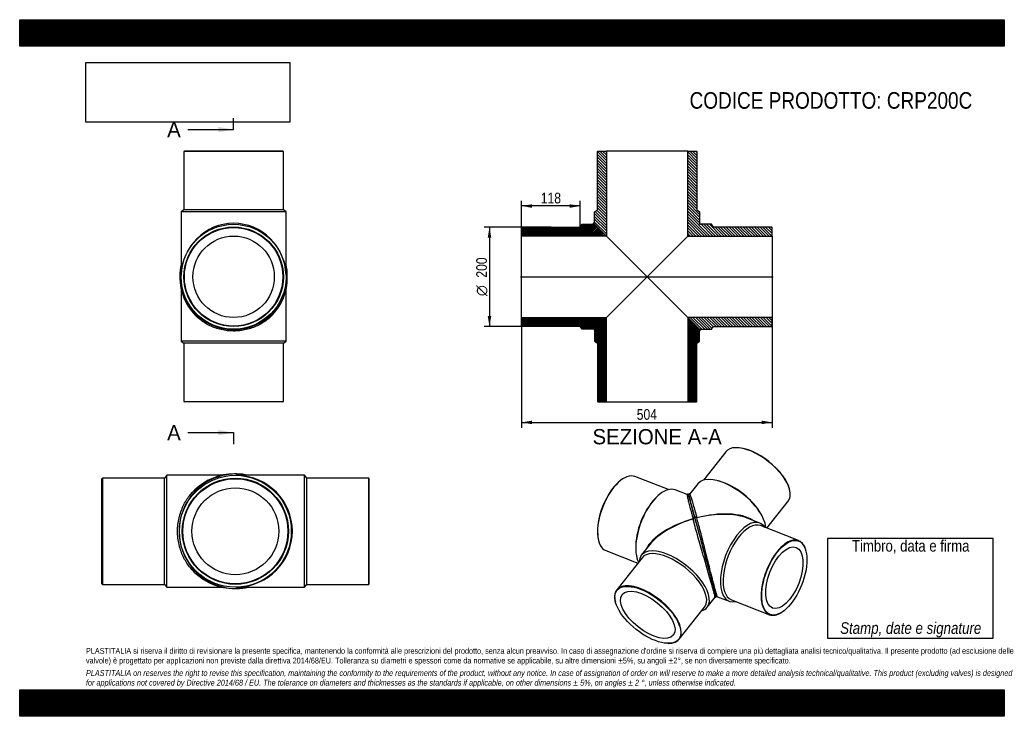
# Model space of a CAD drawing. Header units: millimetres. Extents: x 0 to 1980, y 0 to 1400.
import ezdxf
from ezdxf.enums import TextEntityAlignment as Align
from ezdxf.lldxf.tags import DXFTag

# ---------------------------------------------------------------- set-up
doc = ezdxf.new("R2010")
doc.units = ezdxf.units.MM
doc.header["$LTSCALE"] = 6.666667
for name, color, linetype in [('CRP200C', 7, 'Continuous'), ('CRP200C_MIR', 7, 'Continuous'), ('Default', 7, 'Continuous'), ('DV4_Default', 7, 'Continuous')]:
    doc.layers.add(name, color=color, linetype=linetype)
doc.styles.add('SEACAD_Arial_Narrow', font='ARIALN.TTF')
doc.styles.add('SEACAD_Solid_Edge_ANSI', font='seans.ttf')
doc.styles.add('SEACAD_Solid_Edge_ANSI1_Symbols', font='semeca1.ttf')
tags = doc.linetypes.add('CENTER2', pattern=[28.575, 19.05, -3.175, 3.175, -3.175]).pattern_tags.tags
tags[10:11] = [DXFTag(74, 4), DXFTag(75, 0), DXFTag(340, '0'), DXFTag(46, 0.0), DXFTag(50, 0.0), DXFTag(44, 0.0), DXFTag(45, 0.0)]
tags[8:9] = [DXFTag(74, 4), DXFTag(75, 0), DXFTag(340, '0'), DXFTag(46, 0.0), DXFTag(50, 0.0), DXFTag(44, 0.0), DXFTag(45, 0.0)]
tags[6:7] = [DXFTag(74, 4), DXFTag(75, 0), DXFTag(340, '0'), DXFTag(46, 0.0), DXFTag(50, 0.0), DXFTag(44, 0.0), DXFTag(45, 0.0)]
tags[4:5] = [DXFTag(74, 4), DXFTag(75, 0), DXFTag(340, '0'), DXFTag(46, 0.0), DXFTag(50, 0.0), DXFTag(44, 0.0), DXFTag(45, 0.0)]
doc.dimstyles.new('Plastitalia', dxfattribs={"dimtxt": 21.333333, "dimasz": 21.333333, "dimexe": 10.666667, "dimexo": 0, "dimgap": 5.333333, "dimtad": 1, "dimdec": 0, "dimtxsty": 'SEACAD_Arial_Narrow', "dimblk1": '_SE_FILLED', "dimblk2": '_SE_FILLED', "dimsah": 1, "dimcen": 10.666667, "dimadec": 0, "dimazin": 0, "dimtfac": 0.7, "dimtdec": 1, "dimtmove": 0, "dimatfit": 3, "dimfxl": 1, "dimtolj": 1, "dimarcsym": 0})
picture_1 = doc.add_image_def('image1.jpg', size_in_pixel=(4302, 1260))

# ---------------------------------------------------------------- blocks, each defined once
blk = doc.blocks.new('SE')
at = {"layer": 'CRP200C', "color": 7, "linetype": 'Continuous'}
for p, q in [((324.7, 858.5), (324.7, 753.8)), ((535.7, 753.8), (535.7, 858.5)), ((535.7, 753.8), (324.7, 753.8)), ((324.7, 753.8), (330.2, 749.8)), ((530.2, 749.8), (535.7, 753.8)), ((530.2, 749.8), (330.2, 749.8)), ((330.2, 749.8), (330.2, 632.8)), ((530.2, 632.8), (530.2, 749.8)), ((330.2, 632.8), (530.2, 632.8)), ((330.2, 632.8), (331.2, 631.8)), ((529.2, 631.8), (331.2, 631.8)), ((529.2, 631.8), (530.2, 632.8))]:
    blk.add_line(p, q, dxfattribs=at)
for centre, start, end in [((430.2, 882.2), 178.1126, 180.3391), ((430.2, 881.5), 180.0017, 223.6861), ((430.2, 881.5), 316.3431, 359.9961), ((430.2, 882.2), 359.6609, 1.9975)]:
    blk.add_arc(centre, 108, start, end, dxfattribs=at)
for centre, major_axis, start_param, end_param in [((324.7, 881.5), (2.5, 0), 2.997935, 3.142596), ((535.7, 881.5), (-2.5, 0), 3.140589, 3.309292)]:
    blk.add_ellipse(centre, major_axis=major_axis, ratio=0.707107, start_param=start_param, end_param=end_param, dxfattribs=at)
blk.add_open_spline([(535.6, 889.5), (535.7, 887.4), (535.7, 885.4), (535.7, 883.3)], degree=3, dxfattribs=at)
blk.add_open_spline([(508.3, 806.9), (504.9, 803.3), (501.2, 799.9), (491.4, 792.3), (485.1, 788.4), (474.6, 783.4), (470.9, 781.8), (463.3, 779.2), (459.4, 778), (451.3, 776.2), (447.2, 775.5), (438.8, 774.5), (434.5, 774.3), (421.7, 774.3), (413.2, 775.2), (397, 779), (389.4, 781.7), (375.4, 788.4), (369, 792.4), (359.3, 799.9), (355.6, 803.3), (352.2, 806.9)], degree=3, knots=[0.2671257, 0.2671257, 0.2671257, 0.2671257, 0.3125, 0.3125, 0.375, 0.375, 0.40625, 0.40625, 0.4375, 0.4375, 0.46875, 0.46875, 0.5, 0.5, 0.5625, 0.5625, 0.625, 0.625, 0.6875, 0.6875, 0.7325434, 0.7325434, 0.7325434, 0.7325434], dxfattribs=at)
at = {"layer": 'CRP200C_MIR', "color": 7, "linetype": 'Continuous'}
for p, q in [((331.2, 1135.8), (330.2, 1134.8)), ((530.2, 1134.8), (330.2, 1134.8)), ((330.2, 1134.8), (330.2, 1017.8)), ((529.2, 1135.8), (331.2, 1135.8)), ((530.2, 1134.8), (529.2, 1135.8)), ((530.2, 1017.8), (530.2, 1134.8)), ((330.2, 1017.8), (324.7, 1013.8)), ((535.7, 1013.8), (324.7, 1013.8)), ((324.7, 1013.8), (324.7, 890.4)), ((530.2, 1017.8), (330.2, 1017.8)), ((535.7, 1013.8), (530.2, 1017.8)), ((535.7, 890.4), (535.7, 1013.8)), ((324.8, 886.8), (324.8, 886.9)), ((324.8, 886.8), (324.8, 886.8)), ((535.7, 886.9), (535.7, 886.8)), ((535.7, 886.8), (535.7, 886.8))]:
    blk.add_line(p, q, dxfattribs=at)
for radius in [105.5, 100, 99, 81.8]:
    blk.add_circle((430.2, 883.3), radius, dxfattribs=at)
for centre, radius, start, end in [((431, 885.1), 108.8, 167.7204, 180.0148), ((429.4, 885.1), 108.8, 359.9856, 12.278), ((430.2, 885.1), 108, 179.9996, 0.0004)]:
    blk.add_arc(centre, radius, start, end, dxfattribs=at)
for centre, major_axis, ratio, start_param, end_param in [((430.2, 883.3), (0, -107.5), 0.981395, 1.603995, 4.67919), ((324.7, 885.1), (2.5, 0), 0.707107, 1.54732, 3.140591), ((535.7, 885.1), (-2.5, 0), 0.707107, 3.142594, 4.735865)]:
    blk.add_ellipse(centre, major_axis=major_axis, ratio=ratio, start_param=start_param, end_param=end_param, dxfattribs=at)
for points in [[(324.7, 890.4), (324.7, 889.2), (324.8, 888), (324.8, 886.9)], [(535.7, 886.9), (535.7, 888), (535.7, 889.2), (535.7, 890.4)]]:
    blk.add_open_spline(points, degree=3, dxfattribs=at)
blk = doc.blocks.new('SE1')
at = {"layer": 'CRP200C', "color": 7, "linetype": 'Continuous'}
for p, q in [((166.5, 478.6), (165.5, 477.5)), ((165.5, 266.3), (165.5, 477.5)), ((166.5, 478.6), (166.5, 265.2)), ((291.3, 478.6), (166.5, 478.6)), ((295.6, 484.4), (291.3, 478.6)), ((291.3, 265.2), (291.3, 478.6)), ((295.6, 259.4), (295.6, 484.4)), ((407.3, 484.4), (295.6, 484.4)), ((165.5, 266.3), (166.5, 265.2)), ((166.5, 265.2), (291.3, 265.2)), ((291.3, 265.2), (295.6, 259.4)), ((295.6, 259.4), (407.3, 259.4))]:
    blk.add_line(p, q, dxfattribs=at)
for centre, start, end in [((431.9, 371.9), 90.0017, 133.6861), ((432.5, 371.9), 88.1126, 90.3391), ((431.9, 371.9), 226.3431, 269.9961), ((432.5, 371.9), 269.6609, 271.9975)]:
    blk.add_arc(centre, 115.2, start, end, dxfattribs=at)
for centre, major_axis, start_param, end_param in [((431.9, 484.4), (0, -2.67), 2.997935, 3.142596), ((431.9, 259.4), (0, 2.67), 3.140589, 3.309292)]:
    blk.add_ellipse(centre, major_axis=major_axis, ratio=0.707107, start_param=start_param, end_param=end_param, dxfattribs=at)
blk.add_open_spline([(352.3, 288.6), (348.5, 292.3), (344.8, 296.2), (336.7, 306.7), (332.5, 313.4), (327.1, 324.6), (325.5, 328.5), (322.7, 336.6), (321.5, 340.8), (319.5, 349.4), (318.7, 353.8), (317.7, 362.8), (317.4, 367.3), (317.4, 381), (318.5, 390.1), (322.5, 407.3), (325.4, 415.5), (332.5, 430.4), (336.8, 437.2), (344.8, 447.6), (348.4, 451.5), (352.2, 455.1)], degree=3, knots=[0.2671257, 0.2671257, 0.2671257, 0.2671257, 0.3125, 0.3125, 0.375, 0.375, 0.40625, 0.40625, 0.4375, 0.4375, 0.46875, 0.46875, 0.5, 0.5, 0.5625, 0.5625, 0.625, 0.625, 0.6875, 0.6875, 0.7325434, 0.7325434, 0.7325434, 0.7325434], dxfattribs=at)
blk.add_open_spline([(440.4, 259.6), (438.2, 259.4), (436, 259.4), (433.7, 259.4)], degree=3, dxfattribs=at)
at = {"layer": 'CRP200C_MIR', "color": 7, "linetype": 'Continuous'}
for p, q in [((437.5, 484.4), (437.5, 484.4)), ((437.5, 484.4), (437.6, 484.4)), ((572.9, 484.4), (441.3, 484.4)), ((572.9, 259.4), (572.9, 484.4)), ((577.2, 478.6), (572.9, 484.4)), ((577.2, 265.2), (577.2, 478.6)), ((702, 478.6), (577.2, 478.6)), ((702, 265.2), (702, 478.6)), ((703.1, 477.5), (702, 478.6)), ((703.1, 266.3), (703.1, 477.5)), ((437.5, 259.4), (437.5, 259.4)), ((437.6, 259.4), (437.5, 259.4)), ((441.3, 259.4), (572.9, 259.4)), ((572.9, 259.4), (577.2, 265.2)), ((577.2, 265.2), (702, 265.2)), ((702, 265.2), (703.1, 266.3))]:
    blk.add_line(p, q, dxfattribs=at)
for radius in [112.5, 106.7, 105.6, 87.3]:
    blk.add_circle((433.7, 371.9), radius, dxfattribs=at)
for centre, radius, start, end in [((435.6, 371.9), 115.2, 89.9996, 270.0004), ((435.7, 371), 116.1, 77.7204, 90.0148), ((435.7, 372.8), 116.1, 269.9856, 282.278)]:
    blk.add_arc(centre, radius, start, end, dxfattribs=at)
for centre, major_axis, ratio, start_param, end_param in [((435.6, 484.4), (0, -2.67), 0.707107, 1.54732, 3.140591), ((433.7, 371.9), (-114.7, 0), 0.981395, 1.603995, 4.67919), ((435.6, 259.4), (0, 2.67), 0.707107, 3.142594, 4.735865)]:
    blk.add_ellipse(centre, major_axis=major_axis, ratio=ratio, start_param=start_param, end_param=end_param, dxfattribs=at)
for points in [[(441.3, 484.4), (440, 484.4), (438.8, 484.4), (437.6, 484.4)], [(437.6, 259.4), (438.8, 259.4), (440, 259.4), (441.3, 259.4)]]:
    blk.add_open_spline(points, degree=3, dxfattribs=at)
blk = doc.blocks.new('SE2')
at = {"layer": 'CRP200C', "color": 7, "linetype": 'Continuous'}
for p, q in [((1213.3, 477.6), (1212.6, 477.1)), ((1304.5, 455.6), (1237.2, 481.9)), ((1280, 439.8), (1277.8, 437.5)), ((1342, 445.7), (1318.1, 455)), ((1352.7, 401.7), (1354, 396.9)), ((1354, 396.5), (1354, 396.5)), ((1164.1, 353.1), (1164.3, 352.3)), ((1238.8, 338), (1238.9, 334.8)), ((1267.1, 345.2), (1250, 323.7)), ((1178.9, 332.9), (1243.1, 307.8)), ((1251.7, 318.7), (1200.6, 254)), ((1382.5, 219), (1398.3, 239.1)), ((1197.9, 230.2), (1198.1, 229.4)), ((1326.2, 154.9), (1377.3, 219.6)), ((1302.9, 146.7), (1303.7, 146.6))]:
    blk.add_line(p, q, dxfattribs=at)
for centre, radius, start, end in [((2221.1, 672.7), 905.1, 194.5841, 195.0836), ((19094.2, 5192.2), 18373.1, 194.99902, 195.12581), ((33868, 9154.5), 33668.9, 195.07481, 195.34697), ((25191.3, 6766.7), 24669.6, 195.18682, 195.31189)]:
    blk.add_arc(centre, radius, start, end, dxfattribs=at)
for centre, major_axis, ratio, start_param, end_param in [((1208, 407.4), (-29.2, -74.5), 0.47604, 3.141593, 6.283185), ((1207.4, 407.7), (28.9, 73.8), 0.47604, 0.571993, 2.569599), ((1287.3, 376.4), (-30.8, -78.6), 0.47604, 3.141593, 5.887074), ((1284.7, 377.4), (-29.2, -74.5), 0.47604, 3.981079, 5.443699), ((1372.8, 343), (21.3, -78.6), 0.001558, 2.346514, 3.140438), ((1372.8, 343), (116.6, 30.5), 0.470342, 1.609335, 2.747532), ((1372.8, 343), (116, 32.6), 0.470351, 1.600931, 2.347562), ((1355.9, 397.1), (1.93, 0.52), 0.671516, 0.002302, 3.167372), ((1372.8, 343), (21.3, -78.6), 0.001558, 3.694648, 3.937772), ((1372.8, 343), (116, 32.6), 0.470351, -3.935623, -3.715699), ((1316.3, 271.3), (66.2, -52.3), 0.473626, 0, 3.465914), ((1314.5, 269.1), (62.8, -49.6), 0.473626, 0, 3.141593), ((1263.4, 204.4), (-62.8, 49.6), 0.473626, 2.573805, 6.283185), ((1263.4, 204.4), (-62.8, 49.6), 0.473626, 0, 0.567788), ((1316.3, 271.3), (66.2, -52.3), 0.473626, 5.958864, 6.283185)]:
    blk.add_ellipse(centre, major_axis=major_axis, ratio=ratio, start_param=start_param, end_param=end_param, dxfattribs=at)
for major_axis in [(62.2, -49.1), (51.4, -40.6)]:
    blk.add_ellipse((1263, 203.9), major_axis=major_axis, ratio=0.473626, dxfattribs=at)
for points, degree, knots in [([(1344.8, 445.5), (1344.5, 445.7), (1344.2, 446), (1343.5, 446.2), (1343.1, 446.2), (1342.8, 446.1), (1342.8, 446.1), (1342.7, 446.1), (1342.5, 446), (1342.2, 445.9), (1342, 445.7), (1341.9, 445.6), (1341.9, 445.6)], 3, [0, 0, 0, 0, 0.18327, 0.312613, 0.451867, 0.468294, 0.479137, 0.4974, 0.537962, 0.587771, 0.811034, 1, 1, 1, 1]), ([(1341.9, 445.6), (1341.9, 445.5), (1341.9, 445.3), (1342.1, 444.3), (1342.4, 442.8), (1343.2, 438.8), (1343.8, 436.2), (1345.2, 430.3), (1346.1, 426.8), (1348, 419.3), (1349.1, 415.2), (1351, 407.8), (1351.8, 404.7), (1352.7, 401.5)], 3, [0.6648372, 0.6648372, 0.6648372, 0.6648372, 0.6875, 0.6875, 0.75, 0.75, 0.8125, 0.8125, 0.875, 0.875, 0.9375, 0.9375, 0.9791348, 0.9791348, 0.9791348, 0.9791348]), ([(1345.2, 444.1), (1345.1, 444.2), (1345, 444.8), (1344.7, 445.5), (1344.6, 445.8), (1344.6, 445.7), (1344.6, 445.7)], 3, [0.88891654, 0.88891654, 0.88891654, 0.88891654, 0.89858487, 0.93057275, 0.96436918, 0.97061636, 0.97061636, 0.97061636, 0.97061636]), ([(1357.8, 397.6), (1357.1, 400.2), (1356.5, 402.7), (1355.2, 407.6), (1354.5, 409.9), (1353.6, 413.2), (1353.3, 414.3), (1352.8, 416.4), (1352.5, 417.5), (1351.7, 420.5), (1351.2, 422.4), (1350.4, 425.2), (1350.2, 426), (1349.7, 427.8), (1349.5, 428.6), (1348.9, 431), (1348.5, 432.5), (1347.9, 434.6), (1347.7, 435.2), (1347.4, 436.5), (1347.2, 437.1), (1346.8, 438.8), (1346.5, 439.9), (1346.1, 441.2), (1346, 441.6), (1345.8, 442.3), (1345.7, 442.7), (1345.5, 443.6), (1345.4, 444), (1345.3, 444.5), (1345.2, 444.6), (1345.2, 444.7), (1345.2, 444.7), (1345.3, 444.5), (1345.3, 444.4), (1345.5, 443.9), (1345.6, 443.6), (1345.8, 442.9), (1345.9, 442.5), (1346.1, 441.7), (1346.2, 441.2), (1346.5, 440.2), (1346.7, 439.6), (1346.9, 438.6), (1347, 438.3), (1347.2, 437.6), (1347.3, 437.3), (1347.6, 436.2), (1347.8, 435.5), (1348.2, 434.1), (1348.4, 433.4), (1348.6, 432.6)], 3, [0, 0, 0, 0, 0.03125, 0.03125, 0.0625, 0.0625, 0.078125, 0.078125, 0.09375, 0.09375, 0.125, 0.125, 0.140625, 0.140625, 0.15625, 0.15625, 0.1875, 0.1875, 0.203125, 0.203125, 0.21875, 0.21875, 0.25, 0.25, 0.265625, 0.265625, 0.28125, 0.28125, 0.3125, 0.3125, 0.3320312, 0.3320312, 0.3515625, 0.3515625, 0.3710937, 0.3710937, 0.390625, 0.390625, 0.40625, 0.40625, 0.421875, 0.421875, 0.4375, 0.4375, 0.4453125, 0.4453125, 0.453125, 0.453125, 0.4667969, 0.4667969, 0.4797781, 0.4797781, 0.4797781, 0.4797781]), ([(1398.3, 239.1), (1398.3, 239.1), (1398.3, 239.3), (1398.2, 240.1), (1398.1, 240.8), (1397.7, 242.5), (1397.5, 243.6), (1396.8, 246.3), (1396.4, 247.8), (1395.5, 251.4), (1394.9, 253.4), (1393.1, 260), (1391.6, 265.3), (1388.4, 276.7), (1386.6, 282.9), (1382.9, 295.7), (1380.9, 302.3), (1377.1, 315.4), (1375.2, 321.9), (1371.4, 334.7), (1369.6, 341), (1366.1, 353.3), (1364.4, 359.2), (1361.1, 370.6), (1359.6, 376.2), (1356.7, 386.7), (1355.3, 391.7), (1354, 396.5)], 3, [0.3463597, 0.3463597, 0.3463597, 0.3463597, 0.375, 0.375, 0.40625, 0.40625, 0.4375, 0.4375, 0.46875, 0.46875, 0.5, 0.5, 0.5625, 0.5625, 0.625, 0.625, 0.6875, 0.6875, 0.75, 0.75, 0.8125, 0.8125, 0.875, 0.875, 0.9375, 0.9375, 1, 1, 1, 1]), ([(1357.8, 397.6), (1358.6, 394.7), (1359.5, 391.6), (1360.3, 388.5), (1361.2, 385.3), (1362.9, 378.8), (1364.8, 371.9), (1366.7, 364.9), (1368.6, 357.7), (1369.6, 354.1), (1370.6, 350.4), (1371.6, 346.7), (1372.6, 343)], 2, [0, 0, 0, 0.125, 0.125, 0.25, 0.25, 0.5, 0.5, 0.75, 0.75, 0.875, 0.875, 1, 1, 1]), ([(1372.6, 343), (1374, 338), (1375.3, 333.1), (1376.7, 328.1), (1378, 323.3), (1379.3, 318.3), (1380.6, 313.5), (1381.9, 308.7), (1383.2, 304)], 2, [0, 0, 0, 0.25, 0.25, 0.5, 0.5, 0.75, 0.75, 1, 1, 1]), ([(1398.3, 239.1), (1398.5, 239.1), (1398.7, 239.1), (1399.1, 239.2), (1399.3, 239.3), (1399.5, 239.4), (1399.8, 239.6), (1399.9, 239.8), (1400.1, 240.1), (1400.2, 240.5), (1400.2, 241.1), (1400.2, 241.6), (1400.2, 241.8)], 3, [0, 0, 0, 0, 0.0056228, 0.0070742, 0.0085667, 0.0119916, 0.0162881, 0.0285062, 0.0425695, 0.0567949, 0.0909539, 0.1203417, 0.1203417, 0.1203417, 0.1203417])]:
    blk.add_open_spline(points, degree=degree, knots=knots, dxfattribs=at)
for points in [[(1345.2, 443.9), (1345.2, 444.3), (1345.3, 444.5), (1345.3, 444.5)], [(1354, 396.9), (1355.1, 392.5), (1355.8, 390.2), (1355.8, 390)]]:
    blk.add_open_spline(points, degree=3, dxfattribs=at)
at = {"layer": 'CRP200C_MIR', "color": 7, "linetype": 'Continuous'}
for p, q in [((1443.2, 539.8), (1442.3, 539.8)), ((1419.8, 531.6), (1374.9, 474.7)), ((1363.5, 467.4), (1347.6, 447.2)), ((1406.6, 472.7), (1403.5, 473.5)), ((1548.2, 456.2), (1548, 457)), ((1502.5, 378.1), (1545.4, 432.4)), ((1361.6, 398.9), (1360.6, 402.5)), ((1363, 393.5), (1361.6, 398.9)), ((1488.4, 388.3), (1462.9, 398.3)), ((1492.7, 403.1), (1491.2, 405.9)), ((1566.1, 353.2), (1489.4, 383.2)), ((1372.6, 343.3), (1372.7, 342.9)), ((1580.9, 333), (1580.6, 333.9)), ((1403.2, 240.4), (1426.9, 231.2)), ((1431.1, 234.2), (1507.8, 204.2)), ((1531.6, 208.6), (1532.3, 209))]:
    blk.add_line(p, q, dxfattribs=at)
for centre, radius, start, end in [((26726.9, 7199.3), 26264.9, 195.21999, 195.33746), ((1402.2, 242.1), 1.99, 222.3456, 303.1698)]:
    blk.add_arc(centre, radius, start, end, dxfattribs=at)
for centre, major_axis, ratio, start_param, end_param in [((1482.6, 482), (62.8, -49.6), 0.473626, 0, 3.141593), ((1483.1, 482.6), (-62.2, 49.1), 0.473626, 3.70938, 5.715398), ((1429.8, 415.1), (66.2, -52.3), 0.473626, 0.394886, 3.141593), ((1431.5, 417.3), (62.8, -49.6), 0.473626, 0.832225, 2.309368), ((1359.8, 398.1), (1.93, 0.52), 0.671516, -0.021173, 3.143898), ((1372.8, 343), (-116, -32.6), 0.470351, 3.5354, 4.676125), ((1372.8, 343), (-116.6, -30.5), 0.470342, 3.87965, 4.68453), ((1372.8, 343), (-116.6, -30.5), 0.470342, 3.715665, 3.87965), ((1457.6, 309.8), (30.8, 78.6), 0.47604, 0, 3.465914), ((1460.3, 308.7), (29.2, 74.5), 0.47604, 0, 3.141593), ((1457.6, 309.8), (30.8, 78.6), 0.47604, 5.958864, 6.283185), ((1536.9, 278.7), (-29.2, -74.5), 0.47604, 2.569599, 6.283185), ((1536.9, 278.7), (-29.2, -74.5), 0.47604, 0, 0.571993)]:
    blk.add_ellipse(centre, major_axis=major_axis, ratio=ratio, start_param=start_param, end_param=end_param, dxfattribs=at)
for major_axis in [(28.9, 73.8), (23.8, 60.9)]:
    blk.add_ellipse((1537.6, 278.5), major_axis=major_axis, ratio=0.47604, dxfattribs=at)
for points, knots in [([(1347.6, 447.2), (1347.5, 447.2), (1347.3, 447.3), (1347, 447.2), (1346.7, 447.2), (1346.7, 447.2), (1346.6, 447.2), (1346.4, 447.1), (1346.1, 447), (1345.8, 446.7), (1345.6, 446.5), (1345.6, 446.2), (1345.5, 445.7), (1345.5, 444.7), (1345.8, 443), (1346.2, 441.1), (1346.7, 439.4), (1347.2, 437.3), (1347.9, 434.7), (1348.7, 431.6), (1349.7, 427.9), (1350.9, 423.5), (1352.3, 418.4), (1353.9, 412.5), (1355.8, 405.6), (1357, 400.8), (1357.8, 397.9)], [0, 0, 0, 0, 0.001735, 0.007823, 0.008542, 0.009015, 0.009794, 0.01151, 0.013626, 0.023147, 0.03987, 0.060834, 0.081764, 0.13072, 0.216933, 0.267662, 0.318403, 0.373382, 0.432225, 0.496285, 0.565689, 0.64073, 0.721459, 0.808078, 0.900839, 1, 1, 1, 1]), ([(1347.6, 447.2), (1347.6, 447.2), (1347.7, 447), (1348.1, 445.9), (1348.6, 444.5), (1349.8, 440.6), (1350.6, 438.1), (1352.3, 432.2), (1353.3, 428.8), (1355.5, 421.3), (1356.6, 417.2), (1359.1, 408.4), (1360.4, 403.7), (1361.7, 398.7)], [0.6594128, 0.6594128, 0.6594128, 0.6594128, 0.6875, 0.6875, 0.75, 0.75, 0.8125, 0.8125, 0.875, 0.875, 0.9375, 0.9375, 1, 1, 1, 1]), ([(1357.8, 397.9), (1358.5, 395.5), (1359.5, 391.7), (1361.2, 385.3), (1362.8, 379.6), (1364.2, 374.5), (1365.4, 370), (1366.9, 364.5), (1368.8, 357.5), (1370.9, 349.7), (1372.1, 345.2), (1372.6, 343.3)], [0, 0, 0, 0, 0.137403, 0.261284, 0.371012, 0.4662, 0.546643, 0.612855, 0.762508, 0.916328, 1, 1, 1, 1]), ([(1357.8, 397.6), (1357.9, 397.3), (1358.1, 396.8), (1358.3, 395.9), (1358.5, 395.1), (1358.8, 394.2), (1359, 393.3), (1359.2, 392.5), (1359.6, 391.1), (1360.3, 388.7), (1361.4, 384.5), (1362.9, 378.8), (1364.3, 373.6), (1365.6, 369), (1366.5, 365.7), (1367.6, 361.6), (1368.4, 358.6), (1369.1, 356), (1369.6, 354.2), (1370.1, 352.3), (1370.6, 350.5), (1371.1, 348.6), (1371.6, 346.7), (1372.1, 344.9), (1372.5, 343.6), (1372.6, 343)], [0, 0, 0, 0, 0.017795, 0.035617, 0.053466, 0.071339, 0.089236, 0.107156, 0.125098, 0.172951, 0.250098, 0.375003, 0.500142, 0.53542, 0.625202, 0.679437, 0.75019, 0.781679, 0.813105, 0.844461, 0.875741, 0.90694, 0.938054, 0.969075, 1, 1, 1, 1]), ([(1403.3, 240.4), (1403.2, 240.4), (1403.1, 240.6), (1402.7, 241.4), (1402.5, 242), (1401.9, 243.7), (1401.6, 244.7), (1400.8, 247.4), (1400.4, 248.9), (1399.3, 252.4), (1398.8, 254.4), (1397, 261.1), (1395.6, 266.3), (1392.6, 277.9), (1391, 284.1), (1387.7, 297), (1386, 303.7), (1382.7, 316.9), (1381.1, 323.5), (1377.8, 336.5), (1376.2, 342.8), (1373.1, 355.2), (1371.6, 361.1), (1368.6, 372.7), (1367.1, 378.2), (1364.9, 386.9), (1364, 390.2), (1363.1, 393.4)], [0.3470286, 0.3470286, 0.3470286, 0.3470286, 0.375, 0.375, 0.40625, 0.40625, 0.4375, 0.4375, 0.46875, 0.46875, 0.5, 0.5, 0.5625, 0.5625, 0.625, 0.625, 0.6875, 0.6875, 0.75, 0.75, 0.8125, 0.8125, 0.875, 0.875, 0.9375, 0.9375, 0.9775642, 0.9775642, 0.9775642, 0.9775642]), ([(1372.6, 343), (1374.4, 336.5), (1376.2, 329.9), (1379.7, 316.8), (1381.5, 310.3), (1383.2, 304), (1383.2, 304), (1383.2, 304)], [0, 0, 0, 0, 0.497796, 0.497796, 0.999994, 0.999994, 1, 1, 1, 1]), ([(1375.3, 333.2), (1376, 330.8), (1377.2, 326.5), (1379.2, 319.1), (1381.2, 311.7), (1383.2, 304.2), (1385.2, 296.7), (1387.2, 289.4), (1389.2, 282.3), (1391, 275.4), (1392.8, 268.9), (1394.3, 263.5), (1395.5, 259), (1396.5, 255.5), (1397.3, 252.4), (1398, 250), (1398.6, 247.8), (1399.2, 245.7), (1399.8, 243.9), (1400.2, 242.3), (1400.6, 241.3), (1400.9, 240.6), (1401, 240.5), (1401, 240.6)], [0, 0, 0, 0, 0.0501713, 0.1060171, 0.1617954, 0.217419, 0.2729558, 0.3283652, 0.3836017, 0.4387107, 0.4937209, 0.5485537, 0.5896491, 0.6289603, 0.6659495, 0.7014878, 0.7311075, 0.7681446, 0.8129644, 0.8519978, 0.8959705, 0.9451936, 0.9944397, 0.9944397, 0.9944397, 0.9944397]), ([(1397.4, 252.1), (1397.7, 250.7), (1398.1, 249.4), (1399.1, 245.8), (1399.6, 244), (1400.2, 241.8), (1400.3, 241.4), (1400.3, 241.6)], [0, 0, 0, 0, 0.186741, 0.186741, 0.593373, 0.593373, 1, 1, 1, 1])]:
    blk.add_open_spline(points, degree=3, knots=knots, dxfattribs=at)
blk.add_open_spline([(1372.7, 342.9), (1373.7, 339.4), (1374.5, 336.2), (1375.3, 333.2)], degree=3, dxfattribs=at)
blk = doc.blocks.new('SE4')
at = {"color": 7, "linetype": 'Continuous', "style": 'SEACAD_Solid_Edge_ANSI'}
blk.add_text('A', height=30.7, dxfattribs=at).set_placement((296.5, 1194.6), align=Align.TOP_LEFT)
blk = doc.blocks.new('SE5')
at = {"color": 7, "linetype": 'Continuous', "style": 'SEACAD_Solid_Edge_ANSI'}
blk.add_text('A', height=30.7, dxfattribs=at).set_placement((296.5, 585.4), align=Align.TOP_LEFT)
blk = doc.blocks.new('SEANNOT_GROUP')
at = {"linetype": 'Continuous'}
blk.add_hatch(color=7, dxfattribs=at).paths.add_polyline_path([(399.6, 1174.1), (430.2, 1179.2), (399.6, 1184.4)])
at = {"color": 7, "linetype": 'Continuous'}
blk.add_lwpolyline([(338.2, 1179.2), (430.2, 1179.2)], dxfattribs=at)
blk = doc.blocks.new('SEANNOT_GROUP1')
at = {"linetype": 'Continuous'}
blk.add_hatch(color=7, dxfattribs=at).paths.add_polyline_path([(399.6, 565), (430.2, 570.1), (399.6, 575.2)])
at = {"color": 7, "linetype": 'Continuous'}
blk.add_lwpolyline([(338.2, 570.1), (430.2, 570.1)], dxfattribs=at)
blk = doc.blocks.new('SE3')
at = {"layer": 'Default', "color": 7, "linetype": 'CENTER2'}
for p, q in [((430.2, 1179.2), (430.2, 1202.2)), ((430.2, 570.1), (430.2, 547.1))]:
    blk.add_line(p, q, dxfattribs=at)
at = {"layer": 'Default', "color": 7, "linetype": 'CENTER2', "const_width": 0.0001}
blk.add_lwpolyline([(430.2, 1179.2), (430.2, 570.1)], dxfattribs=at)
at = {"layer": 'Default'}
for name in ['SE4', 'SEANNOT_GROUP', 'SE5', 'SEANNOT_GROUP1']:
    blk.add_blockref(name, (0, 0), dxfattribs=at)
blk = doc.blocks.new('SE6')
at = {"layer": 'CRP200C', "linetype": 'Continuous'}
h = blk.add_hatch(dxfattribs=at)
h.set_pattern_fill('LINE', scale=0.629921, angle=45, style=0)
edge = h.paths.add_edge_path()
edge.add_line((1009.2, 982.3), (1009.2, 965.1))
edge.add_line((1009.2, 965.1), (1179.9, 965.1))
edge.add_line((1179.9, 965.1), (1155.6, 989.4))
edge.add_spline(control_points=[(1155.6, 989.4), (1155.5, 989.5), (1155.3, 989.6), (1155, 989.8), (1154.8, 989.9), (1154.4, 990), (1154.2, 990.1), (1153.9, 990.1), (1153.7, 990.1), (1153.1, 990), (1152.7, 989.9), (1152.2, 989.5), (1152.1, 989.4), (1151.8, 989.1), (1151.7, 989), (1151.6, 988.8)], knot_values=[0, 0, 0, 0, 0.125, 0.125, 0.25, 0.25, 0.375, 0.375, 0.5, 0.5, 0.75, 0.75, 0.875, 0.875, 1, 1, 1, 1], degree=3, periodic=0)
edge.add_line((1151.6, 988.8), (1131.2, 988.8))
edge.add_line((1131.2, 988.8), (1127.2, 983.3))
edge.add_line((1127.2, 983.3), (1010.2, 983.3))
edge.add_line((1010.2, 983.3), (1009.2, 982.3))
h = blk.add_hatch(dxfattribs=at)
h.set_pattern_fill('LINE', scale=0.629921, angle=45, style=0)
edge = h.paths.add_edge_path()
edge.add_line((1127.2, 783.3), (1131.2, 777.8))
edge.add_line((1131.2, 777.8), (1154.2, 777.8))
edge.add_arc((1154.2, 775.8), 2, 0, 90, ccw=False)
edge.add_line((1156.2, 775.8), (1156.2, 753.8))
edge.add_line((1156.2, 753.8), (1161.7, 749.8))
edge.add_line((1161.7, 749.8), (1161.7, 632.8))
edge.add_line((1161.7, 632.8), (1162.7, 631.8))
edge.add_line((1162.7, 631.8), (1179.9, 631.8))
edge.add_line((1179.9, 631.8), (1179.9, 801.5))
edge.add_line((1179.9, 801.5), (1009.2, 801.5))
edge.add_line((1009.2, 801.5), (1009.2, 784.3))
edge.add_line((1009.2, 784.3), (1010.2, 783.3))
edge.add_line((1010.2, 783.3), (1127.2, 783.3))
h = blk.add_hatch(dxfattribs=at)
h.set_pattern_fill('LINE', scale=0.629921, angle=45, style=0)
edge = h.paths.add_edge_path()
edge.add_line((1361.7, 632.8), (1361.7, 749.8))
edge.add_line((1361.7, 749.8), (1367.2, 753.8))
edge.add_line((1367.2, 753.8), (1367.2, 774.3))
edge.add_spline(control_points=[(1367.2, 774.3), (1368.1, 775.1), (1368.4, 776.6), (1367.2, 777.8)], knot_values=[0.75, 0.75, 0.75, 0.75, 1, 1, 1, 1], weights=[1, 0.666666, 0.5, 0.5], degree=3, periodic=0)
edge.add_line((1367.2, 777.8), (1343.5, 801.5))
edge.add_line((1343.5, 801.5), (1343.5, 631.8))
edge.add_line((1343.5, 631.8), (1360.7, 631.8))
edge.add_line((1360.7, 631.8), (1361.7, 632.8))
at = {"layer": 'CRP200C_MIR', "linetype": 'Continuous'}
h = blk.add_hatch(dxfattribs=at)
h.set_pattern_fill('LINE', scale=1.25984, angle=135, style=0)
edge = h.paths.add_edge_path()
edge.add_line((1161.7, 1134.8), (1161.7, 1017.8))
edge.add_line((1161.7, 1017.8), (1156.2, 1013.8))
edge.add_line((1156.2, 1013.8), (1156.2, 993.4))
edge.add_spline(control_points=[(1156.2, 993.4), (1156, 993.3), (1155.9, 993.1), (1155.6, 992.9), (1155.4, 992.7), (1155.2, 992.4), (1155.1, 992.3), (1155, 991.9), (1154.9, 991.7), (1154.9, 991.3), (1154.9, 991.1), (1154.9, 990.7), (1154.9, 990.5), (1155.1, 990.2), (1155.1, 990), (1155.4, 989.7), (1155.5, 989.5), (1155.6, 989.4)], knot_values=[0, 0, 0, 0, 0.125, 0.125, 0.25, 0.25, 0.375, 0.375, 0.5, 0.5, 0.625, 0.625, 0.75, 0.75, 0.875, 0.875, 1, 1, 1, 1], degree=3, periodic=0)
edge.add_line((1155.6, 989.4), (1179.9, 965.1))
edge.add_line((1179.9, 965.1), (1179.9, 1135.8))
edge.add_line((1179.9, 1135.8), (1162.7, 1135.8))
edge.add_line((1162.7, 1135.8), (1161.7, 1134.8))
h = blk.add_hatch(dxfattribs=at)
h.set_pattern_fill('LINE', scale=1.25984, angle=135, style=0)
edge = h.paths.add_edge_path()
edge.add_line((1361.7, 1134.8), (1360.7, 1135.8))
edge.add_line((1360.7, 1135.8), (1343.5, 1135.8))
edge.add_line((1343.5, 1135.8), (1343.5, 965.1))
edge.add_line((1343.5, 965.1), (1513.2, 965.1))
edge.add_line((1513.2, 965.1), (1513.2, 982.3))
edge.add_line((1513.2, 982.3), (1512.2, 983.3))
edge.add_line((1512.2, 983.3), (1395.2, 983.3))
edge.add_line((1395.2, 983.3), (1391.2, 988.8))
edge.add_line((1391.2, 988.8), (1369.2, 988.8))
edge.add_arc((1369.2, 990.8), 2, 180, 270, ccw=False)
edge.add_line((1367.2, 990.8), (1367.2, 1013.8))
edge.add_line((1367.2, 1013.8), (1361.7, 1017.8))
edge.add_line((1361.7, 1017.8), (1361.7, 1134.8))
h = blk.add_hatch(dxfattribs=at)
h.set_pattern_fill('LINE', scale=1.25984, angle=135, style=0)
edge = h.paths.add_edge_path()
edge.add_line((1513.2, 784.3), (1513.2, 801.5))
edge.add_line((1513.2, 801.5), (1343.5, 801.5))
edge.add_line((1343.5, 801.5), (1367.2, 777.8))
edge.add_spline(control_points=[(1367.2, 777.8), (1368.4, 776.6), (1369.8, 776.9), (1370.7, 777.8)], knot_values=[0.75, 0.75, 0.75, 0.75, 1, 1, 1, 1], weights=[0.5, 0.5, 0.666666, 1], degree=3, periodic=0)
edge.add_line((1370.7, 777.8), (1391.2, 777.8))
edge.add_line((1391.2, 777.8), (1395.2, 783.3))
edge.add_line((1395.2, 783.3), (1512.2, 783.3))
edge.add_line((1512.2, 783.3), (1513.2, 784.3))
at = {"layer": 'CRP200C', "color": 7, "linetype": 'Continuous'}
for p, q in [((1009.2, 982.3), (1010.2, 983.3)), ((1009.2, 965.1), (1009.2, 982.3)), ((1010.2, 983.3), (1127.2, 983.3)), ((1127.2, 983.3), (1131.2, 988.8)), ((1131.2, 988.8), (1151.6, 988.8)), ((1155.6, 989.4), (1179.9, 965.1)), ((1009.2, 801.5), (1009.2, 965.1)), ((1179.9, 965.1), (1009.2, 965.1)), ((1261.7, 883.3), (1179.9, 965.1)), ((1179.9, 801.5), (1261.7, 883.3)), ((1261.7, 883.3), (1343.5, 801.5)), ((1009.2, 784.3), (1009.2, 801.5)), ((1009.2, 801.5), (1179.9, 801.5)), ((1179.9, 631.8), (1179.9, 801.5)), ((1343.5, 801.5), (1343.5, 631.8)), ((1343.5, 801.5), (1367.2, 777.8)), ((1010.2, 783.3), (1009.2, 784.3)), ((1127.2, 783.3), (1010.2, 783.3)), ((1131.2, 777.8), (1127.2, 783.3)), ((1154.2, 777.8), (1131.2, 777.8)), ((1156.2, 775.8), (1156.2, 753.8)), ((1367.2, 753.8), (1367.2, 774.3)), ((1156.2, 753.8), (1161.7, 749.8)), ((1361.7, 749.8), (1367.2, 753.8)), ((1161.7, 749.8), (1161.7, 632.8)), ((1361.7, 632.8), (1361.7, 749.8)), ((1162.7, 631.8), (1161.7, 632.8)), ((1162.7, 631.8), (1179.9, 631.8)), ((1179.9, 631.8), (1343.5, 631.8)), ((1343.5, 631.8), (1360.7, 631.8)), ((1361.7, 632.8), (1360.7, 631.8))]:
    blk.add_line(p, q, dxfattribs=at)
blk.add_arc((1154.2, 775.8), 2, 0, 90, dxfattribs=at)
blk.add_open_spline([(1151.6, 988.8), (1151.7, 989), (1151.8, 989.1), (1152.1, 989.4), (1152.2, 989.5), (1152.7, 989.9), (1153.1, 990), (1153.7, 990.1), (1153.9, 990.1), (1154.2, 990.1), (1154.4, 990), (1154.8, 989.9), (1155, 989.8), (1155.3, 989.6), (1155.5, 989.5), (1155.6, 989.4)], degree=3, knots=[0, 0, 0, 0, 0.125, 0.125, 0.25, 0.25, 0.5, 0.5, 0.625, 0.625, 0.75, 0.75, 0.875, 0.875, 1, 1, 1, 1], dxfattribs=at)
blk.add_rational_spline([(1367.2, 777.8), (1368.4, 776.6), (1368.1, 775.1), (1367.2, 774.3)], [0.5, 0.499999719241, 0.666666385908, 1], degree=3, dxfattribs=at)
at = {"layer": 'CRP200C_MIR', "color": 7, "linetype": 'Continuous'}
for p, q in [((1161.7, 1134.8), (1162.7, 1135.8)), ((1161.7, 1017.8), (1161.7, 1134.8)), ((1162.7, 1135.8), (1179.9, 1135.8)), ((1343.5, 1135.8), (1179.9, 1135.8)), ((1179.9, 1135.8), (1179.9, 965.1)), ((1343.5, 1135.8), (1360.7, 1135.8)), ((1343.5, 965.1), (1343.5, 1135.8)), ((1360.7, 1135.8), (1361.7, 1134.8)), ((1361.7, 1134.8), (1361.7, 1017.8)), ((1156.2, 1013.8), (1161.7, 1017.8)), ((1156.2, 993.4), (1156.2, 1013.8)), ((1361.7, 1017.8), (1367.2, 1013.8)), ((1367.2, 1013.8), (1367.2, 990.8)), ((1179.9, 965.1), (1155.6, 989.4)), ((1391.2, 988.8), (1369.2, 988.8)), ((1395.2, 983.3), (1391.2, 988.8)), ((1512.2, 983.3), (1395.2, 983.3)), ((1512.2, 983.3), (1513.2, 982.3)), ((1513.2, 965.1), (1513.2, 982.3)), ((1261.7, 883.3), (1179.9, 965.1)), ((1343.5, 965.1), (1261.7, 883.3)), ((1343.5, 965.1), (1513.2, 965.1)), ((1513.2, 965.1), (1513.2, 801.5)), ((1261.7, 883.3), (1343.5, 801.5)), ((1513.2, 801.5), (1343.5, 801.5)), ((1367.2, 777.8), (1343.5, 801.5)), ((1513.2, 784.3), (1513.2, 801.5)), ((1370.7, 777.8), (1391.2, 777.8)), ((1391.2, 777.8), (1395.2, 783.3)), ((1395.2, 783.3), (1512.2, 783.3)), ((1513.2, 784.3), (1512.2, 783.3))]:
    blk.add_line(p, q, dxfattribs=at)
blk.add_arc((1369.2, 990.8), 2, 180, 270, dxfattribs=at)
blk.add_open_spline([(1155.6, 989.4), (1155.5, 989.5), (1155.4, 989.7), (1155.1, 990), (1155.1, 990.2), (1154.9, 990.5), (1154.9, 990.7), (1154.9, 991.1), (1154.9, 991.3), (1154.9, 991.7), (1155, 991.9), (1155.1, 992.3), (1155.2, 992.4), (1155.4, 992.7), (1155.6, 992.9), (1155.9, 993.1), (1156, 993.3), (1156.2, 993.4)], degree=3, knots=[0, 0, 0, 0, 0.125, 0.125, 0.25, 0.25, 0.375, 0.375, 0.5, 0.5, 0.625, 0.625, 0.75, 0.75, 0.875, 0.875, 1, 1, 1, 1], dxfattribs=at)
blk.add_rational_spline([(1370.7, 777.8), (1369.8, 776.9), (1368.4, 776.6), (1367.2, 777.8)], [1, 0.666666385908, 0.499999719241, 0.5], degree=3, dxfattribs=at)
at = {"layer": 'DV4_Default', "color": 7, "linetype": 'CENTER2'}
blk.add_line((1007.4, 883.3), (1514.9, 883.3), dxfattribs=at)
blk = doc.blocks.new('DMBLK17')
at = {"layer": 'Default', "linetype": 'Continuous'}
for points in [[(1030.5, 1029.1), (1009.2, 1025.6), (1030.5, 1022)], [(1105.9, 1029.1), (1105.9, 1022), (1127.2, 1025.6)]]:
    blk.add_hatch(color=7, dxfattribs=at).paths.add_polyline_path(points)
at = {"layer": 'Default', "color": 7, "linetype": 'Continuous'}
for p, q in [((1009.2, 965.1), (1009.2, 1036.2)), ((1127.2, 983.3), (1127.2, 1036.2)), ((1127.2, 1025.6), (1009.2, 1025.6))]:
    blk.add_line(p, q, dxfattribs=at)
at = {"layer": 'Default', "color": 7, "linetype": 'Continuous', "style": 'SEACAD_Arial_Narrow'}
blk.add_text('118', height=21.33, dxfattribs=at).set_placement((1047.8, 1052.2), align=Align.TOP_LEFT)
blk = doc.blocks.new('_SE_FILLED')
at = {"color": 0}
blk.add_line((0, 0), (-1, 0), dxfattribs=at)
blk.add_solid([(0, 0), (-1, -0.1665), (-1, 0.1665), (0, 0)], dxfattribs=at)
blk = doc.blocks.new('GDimGGroup')
at = {"layer": 'Default', "linetype": 'Continuous'}
for points in [[(941.2, 962), (948.3, 962), (944.7, 983.3)], [(941.2, 804.6), (944.7, 783.3), (948.3, 804.6)]]:
    blk.add_hatch(color=7, dxfattribs=at).paths.add_polyline_path(points)
at = {"layer": 'Default', "color": 7, "linetype": 'Continuous'}
for p, q in [((1068.7, 983.3), (934.1, 983.3)), ((944.7, 983.3), (944.7, 783.3)), ((1068.7, 783.3), (934.1, 783.3))]:
    blk.add_line(p, q, dxfattribs=at)
for s, height, style, p in [('200', 21.33, 'SEACAD_Arial_Narrow', (918.1, 881.5)), ('O', 21.3, 'SEACAD_Solid_Edge_ANSI1_Symbols', (918.1, 844.4))]:
    blk.add_text(s, height=height, rotation=90, dxfattribs=dict(at, style=style)).set_placement(p, align=Align.TOP_LEFT)
blk = doc.blocks.new('DMBLK18')
at = {"layer": 'Default', "linetype": 'Continuous'}
for points in [[(1030.5, 587.1), (1030.5, 594.2), (1009.2, 590.7)], [(1491.9, 587.1), (1513.2, 590.7), (1491.9, 594.2)]]:
    blk.add_hatch(color=7, dxfattribs=at).paths.add_polyline_path(points)
at = {"layer": 'Default', "color": 7, "linetype": 'Continuous'}
for p, q in [((1009.2, 801.5), (1009.2, 580)), ((1513.2, 801.5), (1513.2, 580)), ((1009.2, 590.7), (1513.2, 590.7))]:
    blk.add_line(p, q, dxfattribs=at)
at = {"layer": 'Default', "color": 7, "linetype": 'Continuous', "style": 'SEACAD_Arial_Narrow'}
blk.add_text('504', height=21.33, dxfattribs=at).set_placement((1240.8, 617.3), align=Align.TOP_LEFT)

msp = doc.modelspace()

# ---------------------------------------------------------------- hatches: boundary and pattern name
at = {"layer": 'Default', "linetype": 'Continuous'}
h = msp.add_hatch(dxfattribs=at)
h.set_pattern_fill('LINE', scale=0.629921, angle=45, style=0)
h.paths.add_polyline_path([(1980, 1346.7), (1980, 1400), (0, 1400), (0, 1346.7)])
for points in [[(1980, 1346.7), (1980, 1400), (0, 1400), (0, 1346.7)], [(1980, 0), (1980, 53.3), (0, 53.3), (0, 0)]]:
    msp.add_hatch(color=7, dxfattribs=at).paths.add_polyline_path(points)
h = msp.add_hatch(dxfattribs=at)
h.set_pattern_fill('LINE', scale=0.629921, angle=45, style=0)
h.paths.add_polyline_path([(1980, 0), (1980, 53.3), (0, 53.3), (0, 0)])

# ---------------------------------------------------------------- linework, layer by layer
at = {"layer": 'Default', "color": 7, "linetype": 'Continuous'}
for p, q in [((0, 1400), (1980, 1400)), ((0, 1346.7), (0, 1400)), ((1980, 1400), (1980, 1346.7)), ((1980, 1346.7), (0, 1346.7)), ((1957.6, 357.2), (1624.2, 357.2)), ((1624.2, 357.2), (1624.2, 157.2)), ((1957.6, 157.2), (1957.6, 357.2)), ((1624.2, 157.2), (1957.6, 157.2)), ((0, 53.3), (1980, 53.3)), ((0, 0), (0, 53.3)), ((1980, 53.3), (1980, 0)), ((1980, 0), (0, 0))]:
    msp.add_line(p, q, dxfattribs=at)

# ---------------------------------------------------------------- block references
at = {"layer": 'Default'}
for name in ['SE3', 'SE', 'SE6', 'GDimGGroup', 'SE2', 'SE1']:
    msp.add_blockref(name, (0, 0), dxfattribs=at)

# ---------------------------------------------------------------- texts
at = {"layer": 'Default', "color": 7, "linetype": 'Continuous', "style": 'SEACAD_Solid_Edge_ANSI'}
msp.add_text('SEZIONE A-A', height=30.667, dxfattribs=at).set_placement((1151.9, 577.3), align=Align.TOP_LEFT)
at = {"layer": 'Default'}
for s, insert, char_height, width, attachment_point in [('{\\fArial Narrow|b0||i0||c0|p34;\\C7;\\H33.33333333;\\W1.;CODICE PRODOTTO: CRP200C}', (1347.1, 1254.4), 33.333, 570.038, 1), ('{\\fArial Narrow|b0||i0||c0|p34;\\C7;\\H23.04814815;\\W1.;\\T1.;Timbro, data e firma}', (1791.8, 340.4), 23.048, 348.983, 5), ('{\\fArial Narrow|b0||i0||c0|p34;\\C7;\\H23.33333333;\\W1.;\\P}{\\fArial Narrow|b0||i1||c0|p34;\\C7;\\H23.33333333;\\W1.;Stamp, date e signature}', (1791.8, 193.3), 23.333, 371.091, 5), ("{\\fArial Narrow|b0||i0||c0|p34;\\C7;\\H11.66666667;\\W1.;PLASTITALIA si riserva il diritto di revisionare la presente specifica, mantenendo la conformità alle prescrizioni del prodotto, senza alcun preavviso. In caso di assegnazione d'ordine si riserva di compiere una più dettagliata analisi tecnico/qualitativa. Il presente prodotto (ad esclusione delle \\P}{\\fArial Narrow|b0||i0||c0|p34;\\C7;\\H11.66666667;\\W1.;valvole) è progettato per applicazioni non previste dalla direttiva 2014/68/EU. Tolleranza su diametri e spessori come da normative se applicabile, su altre dimensioni ±5%, su angoli ±2°, se non diversamente specificato.\\P}{\\fArial Narrow|b0||i0||c0|p34;\\C7;\\H3.333333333;\\W1.;   \\P}{\\fArial Narrow|b0||i1||c0|p34;\\C7;\\H11.66666667;\\W1.;PLASTITALIA on reserves the right to revise this specification, maintaining the conformity to the requirements of the product, without any notice. In case of assignation of order on will reserve to make a more detailed analysis technical/qualitative. This product (excluding valves) is designed \\P}{\\fArial Narrow|b0||i1||c0|p34;\\C7;\\H11.66666667;\\W1.;for applications not covered by Directive 2014/68 / EU. The tolerance on diameters and thicknesses as the standards if applicable, on other dimensions ± 5%, on angles ± 2 °, unless otherwise indicated.\\P}", (133.3, 137.3), 11.6667, 1713.333, 1)]:
    msp.add_mtext(s, dxfattribs=dict(at, insert=insert, char_height=char_height, width=width, attachment_point=attachment_point))

# ---------------------------------------------------------------- dimensions: what is measured, and where the dimension line sits
at = {"layer": 'Default', "color": 7, "linetype": 'Continuous'}
dim = msp.add_linear_dim(base=(1009.2, 1025.6), p1=(1127.2, 983.3), p2=(1009.2, 965.1), text='\\A1;<>', dimstyle='Plastitalia', dxfattribs=at)
dim.commit()
dim.dimension.update_dxf_attribs({"geometry": 'DMBLK17', "text_midpoint": (1068.2, 1025.6), "dimtype": 160})
dim = msp.add_linear_dim(base=(1009.2, 590.7), p1=(1009.2, 965.1), p2=(1513.2, 965.1), angle=0, text='\\A1;<>', dimstyle='Plastitalia', dxfattribs=at)
dim.commit()
dim.dimension.update_dxf_attribs({"geometry": 'DMBLK18', "text_midpoint": (1261.2, 590.7), "dimtype": 161})

# ---------------------------------------------------------------- pictures from other files: only their frames are drawn
image = msp.add_image(picture_1, insert=(133.3, 1194), size_in_units=(409.7, 120))
image.dxf.flags = 7

doc.saveas('drawing.dxf')
